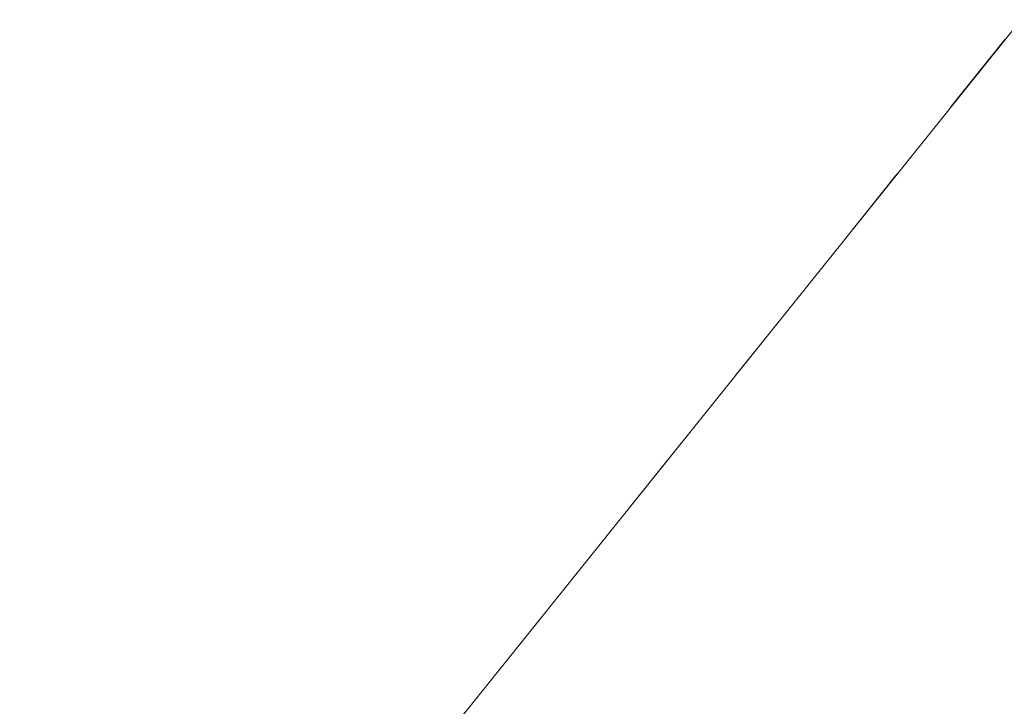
# Model space of a CAD drawing. Header units: millimetres. Extents: x 6505374 to 6517269, y 5595210 to 5612711.
# Tile 220 of 256: x 6513031.32 to 6513037.02, y 5610427.06 to 5610431.04. Entities that reach past the tile are written whole.
import ezdxf

# ---------------------------------------------------------------- set-up
doc = ezdxf.new("R2010")
doc.units = ezdxf.units.MM
doc.linetypes.add('EGBU01', pattern=[2, 0.5, -0.5, 0.5, -0.5])
doc.layers.add('Użytki gruntowe', color=96, linetype='Continuous', lineweight=0, true_color=0x008000)

msp = doc.modelspace()

# ---------------------------------------------------------------- linework, layer by layer
at = {"layer": 'Użytki gruntowe', "color": 96, "linetype": 'EGBU01', "lineweight": 18, "true_color": 0x008000, "flags": 128}
msp.add_lwpolyline([(6512879.7304, 5610184.8712), (6512859.3771, 5610197.7102), (6512914.0512, 5610263.2813), (6512952.2501, 5610321.0686), (6512995.5469, 5610379.2639), (6513040.0949, 5610434.7463), (6513127.6298, 5610329.2084), (6513128.6967, 5610327.922), (6513131.631, 5610324.3823), (6513154.4685, 5610296.8325), (6513180.7887, 5610265.1029), (6513205.4821, 5610235.3272), (6513206.5802, 5610234.003), (6513208.5642, 5610231.6115), (6513232.2545, 5610203.0553), (6513260.4639, 5610169.0513), (6513283.5463, 5610141.21), (6513285.1198, 5610139.3121), (6513286.3787, 5610137.7944), (6513313.2312, 5610105.4199), (6513340.1092, 5610073.0103), (6513365.8498, 5610041.9727), (6513367.5941, 5610039.8695), (6513368.6772, 5610038.564), (6513394.4919, 5610007.4495), (6513419.882, 5609976.8269), (6513445.3701, 5609946.0925), (6513469.0512, 5609917.5407), (6513470.7604, 5609915.48), (6513474.1613, 5609911.3794), (6513554.6931, 5609814.2809), (6513532.2571, 5609781.452), (6513509.0099, 5609747.4476), (6513483.6256, 5609710.3015), (6513470.7949, 5609691.5309), (6513393.6198, 5609704.5267), (6513376.7431, 5609708.152), (6513347.8914, 5609714.354), (6513328.7102, 5609726.6021), (6513323.9286, 5609733.1893), (6513317.3907, 5609742.2085), (6513304.2473, 5609778.6506), (6513295.3374, 5609786.4726), (6513256.1344, 5609820.9051), (6513219.5498, 5609853.0201), (6513179.1159, 5609888.5251), (6513148.3008, 5609915.5852), (6513143.1048, 5609923.04), (6513115.9753, 5609962.015), (6513090.8636, 5609998.0833), (6513076.9432, 5610018.0873), (6513062.0076, 5610032.2789), (6513058.163, 5610035.9288), (6513025.3139, 5610056.6949), (6512970.8155, 5610091.1346), (6512968.0798, 5610092.8634), (6512966.7429, 5610094.2557), (6512879.7304, 5610184.8712)], close=True, dxfattribs=at)
at = {"layer": 'Użytki gruntowe', "color": 7, "linetype": 'Continuous', "lineweight": 18, "true_color": 0xffffff, "flags": 128}
msp.add_lwpolyline([(6512995.5469, 5610379.2639), (6513040.0949, 5610434.7463), (6513127.6298, 5610329.2084), (6513128.6967, 5610327.922), (6513131.631, 5610324.3823), (6513154.4685, 5610296.8325), (6513180.7887, 5610265.1029), (6513205.4821, 5610235.3272), (6513206.5802, 5610234.003), (6513208.5642, 5610231.6115), (6513232.2545, 5610203.0553), (6513260.4639, 5610169.0513), (6513283.5463, 5610141.21), (6513285.1198, 5610139.3121), (6513286.3787, 5610137.7944), (6513313.2312, 5610105.4199), (6513340.1092, 5610073.0103), (6513365.8498, 5610041.9727), (6513367.5941, 5610039.8695), (6513368.6772, 5610038.564), (6513394.4919, 5610007.4495)], dxfattribs=at)

doc.saveas('drawing.dxf')
